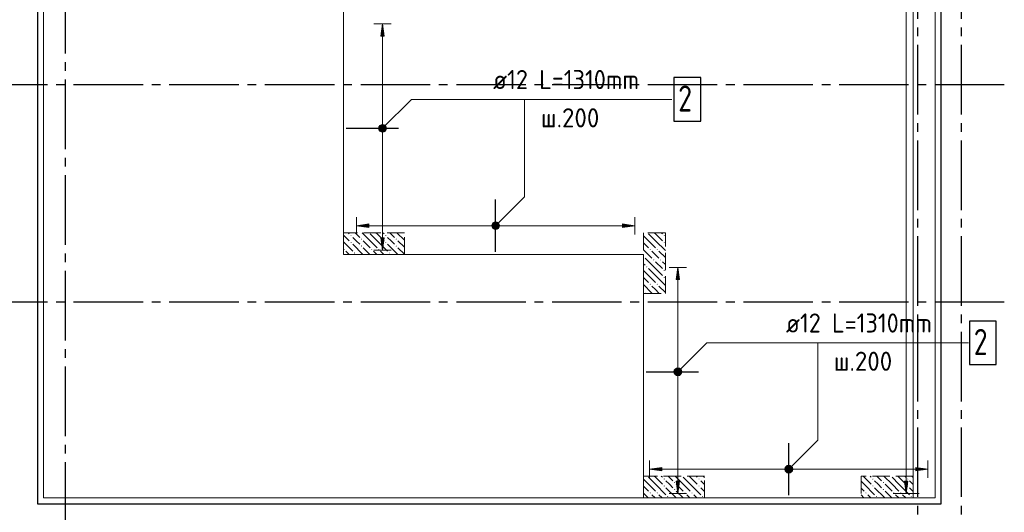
# Model space of a CAD drawing. Header units: millimetres. Extents: x 0 to 42000, y -59 to 29700.
# Tile 3 of 17: x 7727 to 19047, y 9997 to 15663. Entities that reach past the tile are written whole.
import ezdxf

# ---------------------------------------------------------------- set-up
doc = ezdxf.new("R2010")
doc.units = ezdxf.units.MM
doc.linetypes.add('______2', pattern=[270, 200, -70])
doc.linetypes.add('______5', pattern=[1100, 800, -100, 100, -100])
for name, color, linetype, lineweight in [('Standard', 7, 'Continuous', 25), ('ЖБ Перекрытие верхний уровень', 7, 'Continuous', 18), ('Обрамление П-обр. равн.', 7, 'Continuous', 25), ('Позиционная метка номер позиции', 7, 'Continuous', 13)]:
    doc.layers.add(name, color=color, linetype=linetype, lineweight=lineweight)
doc.layers.add('ЖБ Пилон', color=7, linetype='______2', lineweight=13, true_color=0xa0a0a0)
doc.layers.add('Оси', color=7, linetype='______5', lineweight=13, true_color=0x656565)
doc.styles.add('ISOCPEUR', font='txt')

msp = doc.modelspace()

# ---------------------------------------------------------------- hatches: boundary and pattern name
at = {"layer": 'ЖБ Пилон', "linetype": 'Continuous', "lineweight": 18, "transparency": 33554687}
for points in [[(11530, 13179), (11536, 13186), (11543, 13179), (11536, 13173)], [(11650, 13139), (11656, 13146), (11663, 13139), (11656, 13133)], [(11930, 13179), (11936, 13186), (11943, 13179), (11936, 13173)], [(12050, 13139), (12056, 13146), (12063, 13139), (12056, 13133)], [(15130, 13179), (15136, 13186), (15143, 13179), (15136, 13173)], [(11450, 13019), (11456, 13026), (11463, 13019), (11456, 13013)], [(11530, 13099), (11536, 13106), (11543, 13099), (11536, 13093)], [(11650, 13059), (11656, 13066), (11663, 13059), (11656, 13053)], [(11770, 13019), (11776, 13026), (11783, 13019), (11776, 13013)], [(11850, 13019), (11856, 13026), (11863, 13019), (11856, 13013)], [(11930, 13099), (11936, 13106), (11943, 13099), (11936, 13093)], [(12050, 13059), (12056, 13066), (12063, 13059), (12056, 13053)], [(14970, 13019), (14976, 13026), (14983, 13019), (14976, 13013)], [(15050, 13019), (15056, 13026), (15063, 13019), (15056, 13013)], [(15130, 13099), (15136, 13106), (15143, 13099), (15136, 13093)], [(11570, 12979), (11576, 12986), (11583, 12979), (11576, 12973)], [(11970, 12979), (11976, 12986), (11983, 12979), (11976, 12973)], [(14900, 12942), (14903, 12939), (14900, 12936)], [(15010, 12899), (15016, 12906), (15023, 12899), (15016, 12893)], [(15090, 12899), (15096, 12906), (15103, 12899), (15096, 12893)], [(14930, 12819), (14936, 12826), (14943, 12819), (14936, 12813)], [(15130, 12779), (15136, 12786), (15143, 12779), (15136, 12773)], [(15130, 12699), (15136, 12706), (15143, 12699), (15136, 12693)], [(14970, 12619), (14976, 12626), (14983, 12619), (14976, 12613)], [(15050, 12619), (15056, 12626), (15063, 12619), (15056, 12613)], [(14900, 12542), (14903, 12539), (14900, 12536)], [(15130, 10379), (15136, 10386), (15143, 10379), (15136, 10373)], [(15130, 10299), (15136, 10306), (15143, 10299), (15136, 10293)], [(15250, 10339), (15256, 10346), (15263, 10339), (15256, 10333)], [(15530, 10379), (15536, 10386), (15543, 10379), (15536, 10373)], [(15530, 10299), (15536, 10306), (15543, 10299), (15536, 10293)], [(17530, 10379), (17536, 10386), (17543, 10379), (17536, 10373)], [(17530, 10299), (17536, 10306), (17543, 10299), (17536, 10293)], [(17650, 10339), (17656, 10346), (17663, 10339), (17656, 10333)], [(17930, 10379), (17936, 10386), (17943, 10379), (17936, 10373)], [(17930, 10299), (17936, 10306), (17943, 10299), (17936, 10293)], [(14970, 10219), (14976, 10226), (14983, 10219), (14976, 10213)], [(15050, 10219), (15056, 10226), (15063, 10219), (15056, 10213)], [(15250, 10259), (15256, 10266), (15263, 10259), (15256, 10253)], [(15370, 10219), (15376, 10226), (15383, 10219), (15376, 10213)], [(15450, 10219), (15456, 10226), (15463, 10219), (15456, 10213)], [(17450, 10219), (17456, 10226), (17463, 10219), (17456, 10213)], [(17650, 10259), (17656, 10266), (17663, 10259), (17656, 10253)], [(17770, 10219), (17776, 10226), (17783, 10219), (17776, 10213)], [(17850, 10219), (17856, 10226), (17863, 10219), (17856, 10213)], [(15170, 10179), (15176, 10186), (15183, 10179), (15176, 10173)], [(15570, 10179), (15576, 10186), (15583, 10179), (15576, 10173)], [(17570, 10179), (17576, 10186), (17583, 10179), (17576, 10173)], [(17970, 10179), (17976, 10186), (17983, 10179), (17976, 10173)]]:
    msp.add_hatch(color=7, dxfattribs=at).paths.add_polyline_path(points, flags=16)
at = {"layer": 'Обрамление П-обр. равн.', "linetype": 'Continuous', "lineweight": 13, "transparency": 33554687}
for points in [[(11919, 15473), (11899, 15613), (11879, 15473)], [(14659, 13273), (14799, 13293), (14659, 13313)], [(15314, 12673), (15294, 12813), (15274, 12673)], [(18029, 10473), (18169, 10493), (18029, 10513)], [(17899, 10353), (17919, 10213), (17939, 10353)]]:
    msp.add_hatch(color=7, dxfattribs=at).paths.add_polyline_path(points)
for points in [[(11739, 13273), (11599, 13293), (11739, 13313)], [(11919, 13153), (11899, 13013), (11879, 13153)], [(15109, 10473), (14969, 10493), (15109, 10513)], [(15314, 10353), (15294, 10213), (15274, 10353)]]:
    msp.add_hatch(color=7, dxfattribs=at).paths.add_polyline_path(points, flags=16)
at = {"layer": 'Позиционная метка номер позиции', "linetype": 'Continuous', "lineweight": 13, "transparency": 33554687}
for points in [[(11856, 14425), (11931, 14381), (11867, 14445)], [(11856, 14402), (11910, 14370), (11856, 14425)], [(11856, 14425), (11910, 14370), (11931, 14381)], [(11887, 14370), (11856, 14402), (11867, 14381)], [(11856, 14402), (11887, 14370), (11910, 14370)], [(11867, 14445), (11942, 14402), (11887, 14456)], [(11867, 14445), (11931, 14381), (11942, 14402)], [(11887, 14456), (11942, 14402), (11942, 14425)], [(11887, 14456), (11942, 14425), (11910, 14456)], [(11910, 14456), (11942, 14425), (11931, 14445)], [(13155, 13305), (13231, 13261), (13167, 13325)], [(13155, 13282), (13210, 13250), (13155, 13305)], [(13155, 13305), (13210, 13250), (13231, 13261)], [(13187, 13250), (13155, 13282), (13167, 13261)], [(13155, 13282), (13187, 13250), (13210, 13250)], [(13167, 13325), (13242, 13282), (13187, 13336)], [(13167, 13325), (13231, 13261), (13242, 13282)], [(13187, 13336), (13242, 13282), (13242, 13305)], [(13187, 13336), (13242, 13305), (13210, 13336)], [(13210, 13336), (13242, 13305), (13231, 13325)], [(15251, 11625), (15326, 11581), (15263, 11645)], [(15251, 11602), (15306, 11570), (15251, 11625)], [(15251, 11625), (15306, 11570), (15326, 11581)], [(15283, 11570), (15251, 11602), (15263, 11581)], [(15251, 11602), (15283, 11570), (15306, 11570)], [(15263, 11645), (15338, 11602), (15283, 11656)], [(15263, 11645), (15326, 11581), (15338, 11602)], [(15283, 11656), (15338, 11602), (15338, 11625)], [(15283, 11656), (15338, 11625), (15306, 11656)], [(15306, 11656), (15338, 11625), (15326, 11645)], [(16537, 10525), (16612, 10482), (16557, 10536)], [(16557, 10536), (16612, 10482), (16612, 10505)], [(16557, 10536), (16612, 10505), (16580, 10536)], [(16580, 10536), (16612, 10505), (16601, 10525)], [(16525, 10505), (16601, 10461), (16537, 10525)], [(16525, 10482), (16580, 10450), (16525, 10505)], [(16525, 10505), (16580, 10450), (16601, 10461)], [(16557, 10450), (16525, 10482), (16537, 10461)], [(16525, 10482), (16557, 10450), (16580, 10450)], [(16537, 10525), (16601, 10461), (16612, 10482)]]:
    msp.add_hatch(color=7, dxfattribs=at).paths.add_polyline_path(points)

# ---------------------------------------------------------------- linework, layer by layer
at = {"layer": 'Standard', "color": 254, "linetype": 'Continuous', "lineweight": 25, "true_color": 0xc4c4ff, "transparency": 33554687}
msp.add_lwpolyline([(7931, 10093), (18319, 10093), (18319, 24231), (7931, 24231), (7931, 10093)], dxfattribs=at)
at = {"layer": 'Standard', "color": 7, "linetype": 'Continuous', "lineweight": 13, "transparency": 33554687}
for points in [[(8000, 10162), (18000, 10162), (18000, 24162), (8000, 24162), (8000, 10162)], [(8000, 10162), (18250, 10162), (18250, 24162), (8000, 24162), (8000, 10162)]]:
    msp.add_lwpolyline(points, dxfattribs=at)
at = {"layer": 'ЖБ Перекрытие верхний уровень', "color": 7, "linetype": 'Continuous', "lineweight": 18, "transparency": 33554687}
for p, q in [((18250, 10162), (18250, 24162)), ((11450, 15762), (11450, 12962)), ((11450, 12962), (14900, 12962)), ((14900, 12962), (14900, 10162)), ((14900, 10162), (18250, 10162))]:
    msp.add_line(p, q, dxfattribs=at)
at = {"layer": 'ЖБ Пилон', "color": 253, "linetype": '______2', "lineweight": 13, "true_color": 0xa0a0a0, "transparency": 33554687}
for p, q in [((11450, 13212), (11450, 12962)), ((12150, 13212), (11450, 13212)), ((12150, 12962), (12150, 13212)), ((15150, 13212), (14900, 13212)), ((14900, 13212), (14900, 12512)), ((15150, 12512), (15150, 13212)), ((11450, 12962), (12150, 12962)), ((14900, 12512), (15150, 12512)), ((14900, 10412), (14900, 10162)), ((15600, 10412), (14900, 10412)), ((15600, 10162), (15600, 10412)), ((17400, 10412), (17400, 10162)), ((18000, 10412), (17400, 10412)), ((18000, 10162), (18000, 10412)), ((14900, 10162), (15600, 10162)), ((17400, 10162), (18000, 10162))]:
    msp.add_line(p, q, dxfattribs=at)
at = {"layer": 'ЖБ Пилон', "color": 9, "linetype": 'Continuous', "lineweight": 18, "true_color": 0xc7c7c7, "transparency": 33554687}
for p, q in [((11450, 13186), (11516, 13119)), ((11503, 13212), (11516, 13199)), ((11596, 13119), (11556, 13159)), ((11583, 13212), (11636, 13159)), ((11756, 13119), (11663, 13212)), ((11756, 13199), (11836, 13119)), ((11836, 13199), (11823, 13212)), ((11836, 13199), (11916, 13119)), ((11903, 13212), (11916, 13199)), ((11996, 13119), (11956, 13159)), ((11983, 13212), (12036, 13159)), ((12150, 13126), (12063, 13212)), ((14956, 13119), (14900, 13176)), ((14956, 13199), (15036, 13119)), ((15036, 13199), (15023, 13212)), ((15036, 13199), (15116, 13119)), ((15103, 13212), (15116, 13199)), ((11450, 13106), (11556, 12999)), ((11556, 13079), (11673, 12962)), ((11636, 13079), (11596, 13119)), ((11676, 13119), (11756, 13039)), ((11676, 13039), (11753, 12962)), ((11756, 13119), (11836, 13039)), ((11836, 13119), (11956, 12999)), ((11956, 13079), (12073, 12962)), ((12036, 13079), (11996, 13119)), ((12076, 13119), (12150, 13046)), ((12076, 13039), (12150, 12966)), ((14900, 13096), (14956, 13039)), ((14956, 13119), (15036, 13039)), ((15036, 13119), (15150, 13006)), ((11476, 12999), (11513, 12962)), ((11833, 12962), (11796, 12999)), ((11876, 12999), (11913, 12962)), ((14900, 13016), (14996, 12919)), ((15036, 12799), (14916, 12919)), ((15036, 12959), (14996, 12999)), ((15076, 12919), (15036, 12959)), ((15076, 12999), (15150, 12926)), ((14900, 12856), (14916, 12839)), ((14956, 12799), (15036, 12719)), ((15036, 12879), (15116, 12799)), ((15036, 12799), (15116, 12719)), ((15116, 12879), (15150, 12846)), ((14956, 12719), (14900, 12776)), ((14900, 12696), (14956, 12639)), ((14956, 12719), (15036, 12639)), ((15036, 12719), (15150, 12606)), ((14900, 12616), (14996, 12519)), ((15036, 12559), (14996, 12599)), ((15076, 12599), (15150, 12526)), ((14923, 12512), (14916, 12519)), ((15076, 12519), (15036, 12559)), ((14956, 10319), (14900, 10376)), ((14956, 10399), (15036, 10319)), ((14956, 10319), (15036, 10239)), ((15036, 10399), (15023, 10412)), ((15036, 10399), (15116, 10319)), ((15036, 10319), (15156, 10199)), ((15103, 10412), (15116, 10399)), ((15196, 10319), (15156, 10359)), ((15183, 10412), (15236, 10359)), ((15236, 10279), (15196, 10319)), ((15356, 10319), (15263, 10412)), ((15276, 10319), (15356, 10239)), ((15356, 10399), (15436, 10319)), ((15356, 10319), (15436, 10239)), ((15436, 10399), (15423, 10412)), ((15436, 10399), (15516, 10319)), ((15436, 10319), (15556, 10199)), ((15503, 10412), (15516, 10399)), ((15596, 10319), (15556, 10359)), ((15583, 10412), (15600, 10396)), ((15600, 10316), (15596, 10319)), ((17400, 10356), (17436, 10319)), ((17436, 10399), (17423, 10412)), ((17436, 10399), (17516, 10319)), ((17436, 10319), (17556, 10199)), ((17503, 10412), (17516, 10399)), ((17596, 10319), (17556, 10359)), ((17583, 10412), (17636, 10359)), ((17636, 10279), (17596, 10319)), ((17756, 10319), (17663, 10412)), ((17676, 10319), (17756, 10239)), ((17756, 10399), (17836, 10319)), ((17756, 10319), (17836, 10239)), ((17836, 10399), (17823, 10412)), ((17836, 10399), (17916, 10319)), ((17836, 10319), (17956, 10199)), ((17903, 10412), (17916, 10399)), ((17996, 10319), (17956, 10359)), ((17983, 10412), (18000, 10396)), ((18000, 10316), (17996, 10319)), ((14900, 10296), (14956, 10239)), ((14900, 10216), (14953, 10162)), ((15033, 10162), (14996, 10199)), ((15076, 10199), (15113, 10162)), ((15156, 10279), (15273, 10162)), ((15276, 10239), (15353, 10162)), ((15433, 10162), (15396, 10199)), ((15476, 10199), (15513, 10162)), ((15556, 10279), (15600, 10236)), ((17400, 10276), (17436, 10239)), ((17433, 10162), (17400, 10196)), ((17476, 10199), (17513, 10162)), ((17556, 10279), (17673, 10162)), ((17676, 10239), (17753, 10162)), ((17833, 10162), (17796, 10199)), ((17876, 10199), (17913, 10162)), ((17956, 10279), (18000, 10236))]:
    msp.add_line(p, q, dxfattribs=at)
at = {"layer": 'Обрамление П-обр. равн.', "color": 7, "linetype": 'Continuous', "lineweight": 13, "transparency": 33554687}
for p, q in [((11899, 15613), (11799, 15613)), ((11899, 15613), (11879, 15473)), ((11919, 15473), (11899, 15613)), ((11899, 15613), (11999, 15613)), ((11899, 15613), (11899, 15613)), ((11879, 15473), (11919, 15473)), ((11899, 13153), (11899, 15473)), ((11599, 13293), (11599, 13393)), ((14799, 13293), (14799, 13393)), ((11599, 13293), (11739, 13313)), ((11739, 13273), (11599, 13293)), ((11599, 13293), (11599, 13193)), ((11599, 13293), (11599, 13293)), ((11739, 13313), (11739, 13273)), ((11739, 13293), (14659, 13293)), ((14799, 13293), (14659, 13313)), ((14659, 13313), (14659, 13273)), ((14659, 13273), (14799, 13293)), ((14799, 13293), (14799, 13193)), ((14799, 13293), (14799, 13293)), ((11899, 13013), (11879, 13153)), ((11879, 13153), (11919, 13153)), ((11919, 13153), (11899, 13013)), ((11899, 13013), (11799, 13013)), ((11899, 13013), (11999, 13013)), ((11899, 13013), (11899, 13013)), ((15294, 12813), (15194, 12813)), ((15294, 12813), (15274, 12673)), ((15314, 12673), (15294, 12813)), ((15294, 12813), (15394, 12813)), ((15294, 12813), (15294, 12813)), ((15274, 12673), (15314, 12673)), ((15294, 10353), (15294, 12673)), ((14969, 10493), (14969, 10593)), ((18169, 10493), (18169, 10593)), ((14969, 10493), (15109, 10513)), ((15109, 10473), (14969, 10493)), ((14969, 10493), (14969, 10393)), ((14969, 10493), (14969, 10493)), ((15109, 10513), (15109, 10473)), ((15109, 10493), (18029, 10493)), ((18169, 10493), (18029, 10513)), ((18029, 10513), (18029, 10473)), ((18029, 10473), (18169, 10493)), ((18169, 10493), (18169, 10393)), ((18169, 10493), (18169, 10493)), ((15294, 10213), (15274, 10353)), ((15274, 10353), (15314, 10353)), ((15314, 10353), (15294, 10213)), ((17939, 10353), (17899, 10353)), ((17899, 10353), (17919, 10213)), ((17919, 10353), (17919, 10363)), ((17919, 10213), (17939, 10353)), ((15294, 10213), (15194, 10213)), ((15294, 10213), (15394, 10213)), ((15294, 10213), (15294, 10213)), ((17769, 10213), (18069, 10213)), ((17919, 10213), (17919, 10213)), ((17919, 10213), (17919, 10213)), ((17919, 10213), (17919, 10213))]:
    msp.add_line(p, q, dxfattribs=at)
at = {"layer": 'Обрамление П-обр. равн.', "color": 7, "linetype": 'Continuous', "lineweight": 25, "transparency": 33554687}
for p, q in [((11481, 14413), (12081, 14413)), ((13199, 12993), (13199, 13593)), ((14931, 11613), (15531, 11613)), ((16569, 10193), (16569, 10793))]:
    msp.add_line(p, q, dxfattribs=at)
at = {"layer": 'Обрамление П-обр. равн.', "color": 7, "linetype": 'Continuous', "lineweight": 13, "transparency": 33554687}
msp.add_lwpolyline([(17919, 24013), (17919, 17243), (17469, 17243), (17469, 16381), (17919, 16381), (17919, 10213)], dxfattribs=at)
at = {"layer": 'Обрамление П-обр. равн.', "color": 7, "linetype": 'Continuous', "lineweight": 25, "transparency": 33554687}
for points in [[(15247, 14496), (15557, 14496), (15557, 14996), (15247, 14996), (15247, 14496)], [(18645, 11696), (18955, 11696), (18955, 12196), (18645, 12196), (18645, 11696)]]:
    msp.add_lwpolyline(points, dxfattribs=at)
at = {"layer": 'Оси', "color": 8, "linetype": '______5', "lineweight": -3, "transparency": 33554687}
for p, q in [((18050, 25273), (18050, 8776)), ((18550, 25273), (18550, 8776)), ((8250, 24873), (8250, 8776)), ((19047, 14912), (6314, 14912)), ((19047, 12412), (6314, 12412))]:
    msp.add_line(p, q, dxfattribs=at)
at = {"layer": 'Позиционная метка номер позиции', "color": 7, "linetype": 'Continuous', "lineweight": 13, "transparency": 33554687}
for p, q in [((11867, 14445), (11867, 14445)), ((11867, 14381), (11867, 14381)), ((11931, 14445), (11931, 14445)), ((11931, 14381), (11931, 14381)), ((13167, 13325), (13167, 13325)), ((13167, 13261), (13167, 13261)), ((13231, 13325), (13231, 13325)), ((13231, 13261), (13231, 13261)), ((15263, 11645), (15263, 11645)), ((15263, 11581), (15263, 11581)), ((15326, 11645), (15326, 11645)), ((15326, 11581), (15326, 11581)), ((16537, 10525), (16537, 10525)), ((16537, 10461), (16537, 10461)), ((16601, 10525), (16601, 10525)), ((16601, 10461), (16601, 10461))]:
    msp.add_line(p, q, dxfattribs=at)
for points in [[(11899, 14413), (12232, 14746), (14443, 14746)], [(13199, 13293), (13532, 13626), (13532, 14746), (15225, 14746)], [(15294, 11613), (15628, 11946), (17839, 11946)], [(16569, 10493), (16902, 10826), (16902, 11946), (18635, 11946)]]:
    msp.add_lwpolyline(points, dxfattribs=at)
for centre in [(11899, 14413), (13199, 13293), (15294, 11613), (16569, 10493)]:
    msp.add_circle(centre, 45, dxfattribs=at)

# ---------------------------------------------------------------- texts
at = {"layer": 'Обрамление П-обр. равн.', "color": 7, "linetype": 'Continuous', "lineweight": 13, "transparency": 33554687, "attachment_point": 7, "style": 'ISOCPEUR'}
for s, insert, char_height, width in [('\\W0.92;ø12 L=1310mm ', (13169, 14864), 220, 2058.25), ('\\W0.78;2', (15297, 14606), 300, 326.41), ('\\W0.95;ш.200 ', (13719, 14424), 220, 962.12), ('\\W0.92;ø12 L=1310mm ', (16536, 12064), 220, 2058.24), ('\\W0.78;2', (18695, 11806), 300, 326.41), ('\\W0.95;ш.200 ', (17086, 11624), 220, 962.13)]:
    msp.add_mtext(s, dxfattribs=dict(at, insert=insert, char_height=char_height, width=width))

doc.saveas('drawing.dxf')
